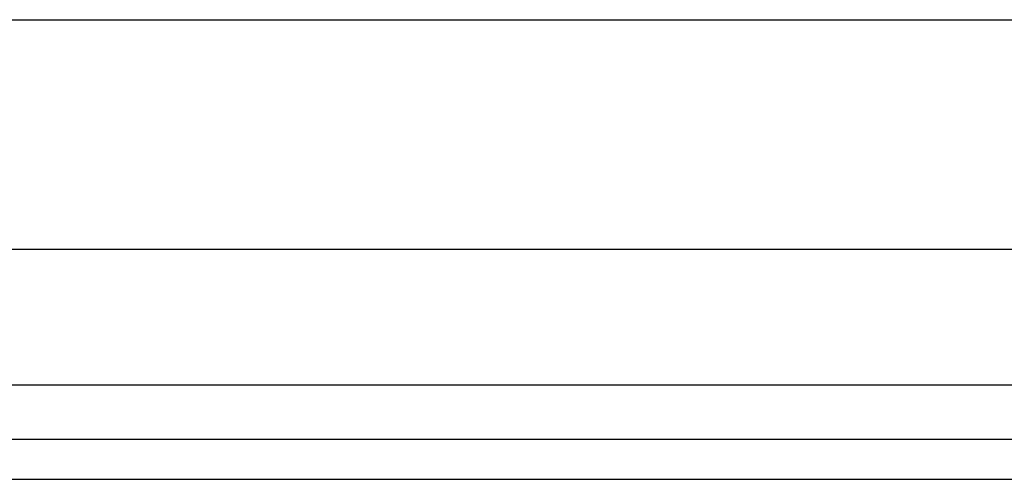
# Model space of a CAD drawing. Header units: inches. Extents: x 5 to 143, y 9 to 75.
# Tile 26 of 125: x 31.78 to 33.468, y 26.873 to 27.66. Entities that reach past the tile are written whole.
import ezdxf

# ---------------------------------------------------------------- set-up
doc = ezdxf.new("R2010")
doc.units = ezdxf.units.IN
doc.header["$MEASUREMENT"] = 0
doc.layers.add('Visible Edges(ANSI)', color=7, linetype='Continuous', lineweight=25)
doc.layers.add('Visible Tangent Edges(ANSI)', color=7, linetype='Continuous', lineweight=25)

msp = doc.modelspace()

# ---------------------------------------------------------------- linework, layer by layer
at = {"layer": 'Visible Edges(ANSI)'}
for p, q in [((5.6026, 27.6605), (33.7467, 27.6605)), ((33.7467, 27.2668), (5.6026, 27.2668)), ((34.4829, 26.9411), (4.8869, 26.9411)), ((4.8869, 26.8731), (34.4829, 26.8731))]:
    msp.add_line(p, q, dxfattribs=at)
at = {"layer": 'Visible Tangent Edges(ANSI)'}
msp.add_line((34.4829, 27.0341), (4.8869, 27.0341), dxfattribs=at)

doc.saveas('drawing.dxf')
